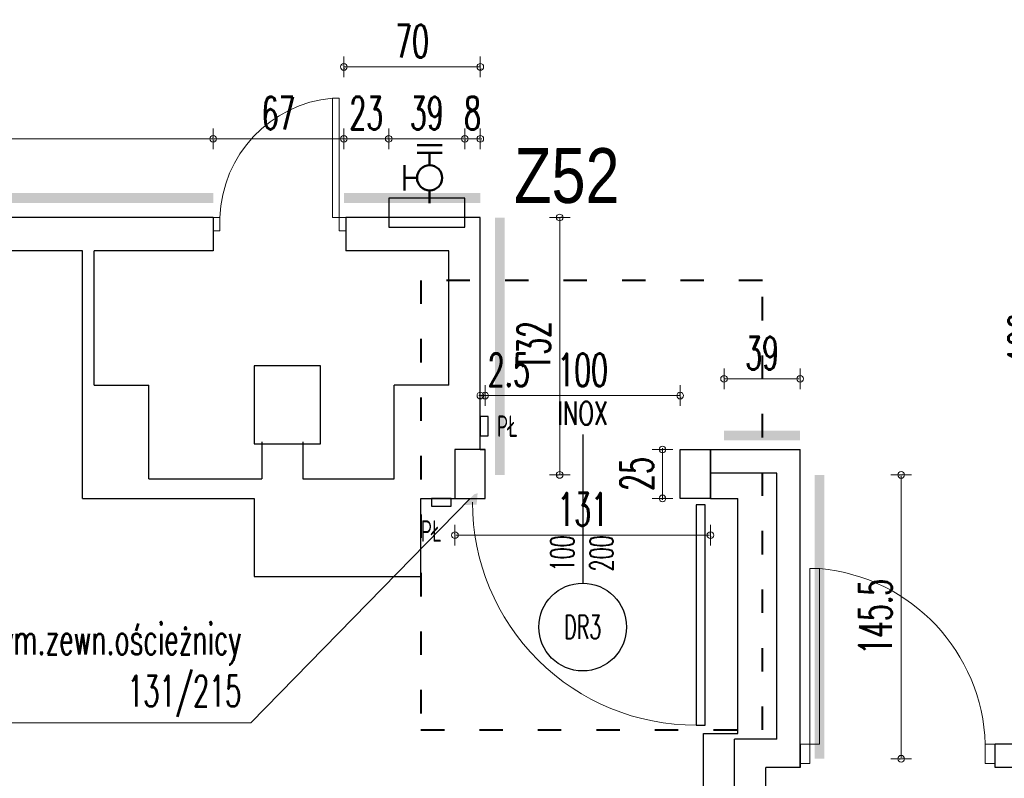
# Model space of a CAD drawing. Header units: millimetres. Extents: x 6612728327 to 6612744462, y 5733542327 to 5733552841.
# Tile 12 of 124: x 6612732193 to 6612732698, y 5733546543 to 5733546932. Entities that reach past the tile are written whole.
import ezdxf
from ezdxf import colors
from ezdxf.entities.mleader import LeaderData, LeaderLine
from ezdxf.enums import TextEntityAlignment as Align
from ezdxf.math import Vec2, Vec3

# ---------------------------------------------------------------- set-up
doc = ezdxf.new("R2010")
doc.units = ezdxf.units.MM
doc.header["$MEASUREMENT"] = 0
doc.linetypes.add('ACAD_ISO03W100', pattern=[30, 12, -18])
for name, color, linetype in [('!!!!_SCIANY GRUBE', 7, 'Continuous'), ('__zawory_hydrantowe', 7, 'Continuous'), ('A_osłona PCV ścian', 112, 'Continuous'), ('A_Stolarka_drzw_wew', 192, 'Continuous'), ('A_stolarka_opis', 201, 'Continuous'), ('dwa_DRZWI', 7, 'Continuous')]:
    doc.layers.add(name, color=color, linetype=linetype)
doc.layers.add('A_wymiary_drzwi', color=112, linetype='Continuous', lineweight=15)
doc.layers.add('A_wymiary_osłony ścian', color=5, linetype='Continuous', lineweight=15)
doc.styles.add('GENERATED_STYLE_1', font='arial.ttf')
doc.styles.add('wymiarowanie', font='simplex.shx', dxfattribs={"width": 0.7})
doc.styles.add('wymiarowanie 0-61', font='simplex.shx', dxfattribs={"width": 0.6})
doc.dimstyles.new('BOOM_100', dxfattribs={"dimscale": 0.8, "dimtxt": 21, "dimasz": 0.5, "dimexe": 1.25, "dimexo": 0.625, "dimgap": 6, "dimtad": 1, "dimdec": 1, "dimrnd": 0.5, "dimdsep": 46, "dimtxsty": 'wymiarowanie 0-61', "dimblk": 'WYMIAR_KROPKA', "dimcen": 1, "dimse1": 1, "dimse2": 1, "dimclrd": 256, "dimclrt": 256, "dimaunit": 1, "dimazin": 0, "dimtfac": 1, "dimtdec": 1, "dimtix": 1, "dimtmove": 2, "dimatfit": 3, "dimldrblk": 'WYMIAR_KROPKA', "dimfxl": 1, "dimtolj": 1, "dimtzin": 0, "dimlwd": -1, "dimarcsym": 0})

# ---------------------------------------------------------------- blocks, each defined once
blk = doc.blocks.new('WYMIAR_KROPKA')
h = blk.add_hatch(color=256)
h.paths.add_polyline_path([(0, -4.259949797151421), (0, 4.259949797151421, 0.414213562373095), (-4.259949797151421, 0, 0.414213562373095)])
h.paths.add_polyline_path([(0, 4.259949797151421), (0, -4.259949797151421, 0.414213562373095), (4.259949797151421, 0, 0.414213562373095)])
blk.add_line((0, -13.25317045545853), (0, 13.25317045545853))
blk.add_circle((0, 0), 4.259949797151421)
blk = doc.blocks.new('*D21')
at = {"layer": 'A_wymiary_osłony ścian', "transparency": 16777216}
blk.add_line((6612732429.11648, 5733546908.054778), (6612732359.916479, 5733546908.054778), dxfattribs=at)
at = {"layer": 'Defpoints', "color": 0, "transparency": 16777216}
for p in [(6612732359.516479, 5733546908.054778), (6612732359.516479, 5733546840.844685), (6612732429.516479, 5733546840.844685)]:
    blk.add_point(p, dxfattribs=at)
at = {"layer": 'A_wymiary_osłony ścian', "transparency": 16777216, "xscale": 0.4, "yscale": 0.4, "zscale": 0.4, "rotation": 180}
blk.add_blockref('WYMIAR_KROPKA', (6612732359.516479, 5733546908.054778), dxfattribs=at)
at = {"layer": 'A_wymiary_osłony ścian', "transparency": 16777216, "xscale": 0.4, "yscale": 0.4, "zscale": 0.4}
blk.add_blockref('WYMIAR_KROPKA', (6612732429.516479, 5733546908.054778), dxfattribs=at)
at = {"layer": 'A_wymiary_osłony ścian', "transparency": 16777216, "insert": (6612732394.516479, 5733546921.254778), "char_height": 16.8, "attachment_point": 5, "style": 'wymiarowanie 0-61'}
blk.add_mtext('\\A1;70', dxfattribs=at)
blk = doc.blocks.new('*D22')
at = {"layer": 'A_wymiary_osłony ścian', "transparency": 16777216}
for p, q in [((6612732421.11648, 5733546871.192235), (6612732420.716479, 5733546871.192235)), ((6612732429.516479, 5733546871.192235), (6612732421.516479, 5733546871.192235)), ((6612732429.916479, 5733546871.192235), (6612732430.31648, 5733546871.192235))]:
    blk.add_line(p, q, dxfattribs=at)
at = {"layer": 'Defpoints', "color": 0, "transparency": 16777216}
for p in [(6612732421.516479, 5733546871.192235), (6612732421.516479, 5733546840.844685), (6612732429.516479, 5733546840.844685)]:
    blk.add_point(p, dxfattribs=at)
at = {"layer": 'A_wymiary_osłony ścian', "transparency": 16777216, "xscale": 0.4, "yscale": 0.4, "zscale": 0.4}
blk.add_blockref('WYMIAR_KROPKA', (6612732421.516479, 5733546871.192235), dxfattribs=at)
at = {"layer": 'A_wymiary_osłony ścian', "transparency": 16777216, "xscale": 0.4, "yscale": 0.4, "zscale": 0.4, "rotation": 180}
blk.add_blockref('WYMIAR_KROPKA', (6612732429.516479, 5733546871.192235), dxfattribs=at)
at = {"layer": 'A_wymiary_osłony ścian', "transparency": 16777216, "insert": (6612732425.516479, 5733546884.392235), "char_height": 16.8, "attachment_point": 5, "style": 'wymiarowanie 0-61'}
blk.add_mtext('\\A1;8', dxfattribs=at)
blk = doc.blocks.new('*D23')
at = {"layer": 'A_wymiary_osłony ścian', "transparency": 16777216}
blk.add_line((6612732421.11648, 5733546871.192235), (6612732382.916479, 5733546871.192235), dxfattribs=at)
at = {"layer": 'Defpoints', "color": 0, "transparency": 16777216}
for p in [(6612732382.516479, 5733546871.192235), (6612732421.516479, 5733546840.844685), (6612732382.516479, 5733546830.844685)]:
    blk.add_point(p, dxfattribs=at)
at = {"layer": 'A_wymiary_osłony ścian', "transparency": 16777216, "xscale": 0.4, "yscale": 0.4, "zscale": 0.4, "rotation": 180}
blk.add_blockref('WYMIAR_KROPKA', (6612732382.516479, 5733546871.192235), dxfattribs=at)
at = {"layer": 'A_wymiary_osłony ścian', "transparency": 16777216, "xscale": 0.4, "yscale": 0.4, "zscale": 0.4}
blk.add_blockref('WYMIAR_KROPKA', (6612732421.516479, 5733546871.192235), dxfattribs=at)
at = {"layer": 'A_wymiary_osłony ścian', "transparency": 16777216, "insert": (6612732402.016479, 5733546884.392235), "char_height": 16.8, "attachment_point": 5, "style": 'wymiarowanie 0-61'}
blk.add_mtext('\\A1;39', dxfattribs=at)
blk = doc.blocks.new('*D24')
at = {"layer": 'A_wymiary_osłony ścian', "transparency": 16777216}
for p, q in [((6612732359.11648, 5733546871.192235), (6612732358.716479, 5733546871.192235)), ((6612732382.516479, 5733546871.192235), (6612732359.516479, 5733546871.192235)), ((6612732382.916479, 5733546871.192235), (6612732383.31648, 5733546871.192235))]:
    blk.add_line(p, q, dxfattribs=at)
at = {"layer": 'Defpoints', "color": 0, "transparency": 16777216}
for p in [(6612732359.516479, 5733546871.192235), (6612732359.516479, 5733546840.844685), (6612732382.516479, 5733546830.844685)]:
    blk.add_point(p, dxfattribs=at)
at = {"layer": 'A_wymiary_osłony ścian', "transparency": 16777216, "xscale": 0.4, "yscale": 0.4, "zscale": 0.4}
blk.add_blockref('WYMIAR_KROPKA', (6612732359.516479, 5733546871.192235), dxfattribs=at)
at = {"layer": 'A_wymiary_osłony ścian', "transparency": 16777216, "xscale": 0.4, "yscale": 0.4, "zscale": 0.4, "rotation": 180}
blk.add_blockref('WYMIAR_KROPKA', (6612732382.516479, 5733546871.192235), dxfattribs=at)
at = {"layer": 'A_wymiary_osłony ścian', "transparency": 16777216, "insert": (6612732371.016479, 5733546884.392235), "char_height": 16.8, "attachment_point": 5, "style": 'wymiarowanie 0-61'}
blk.add_mtext('\\A1;23', dxfattribs=at)
blk = doc.blocks.new('*D25')
at = {"layer": 'A_wymiary_osłony ścian', "transparency": 16777216}
blk.add_line((6612732359.11648, 5733546871.192235), (6612732292.916483, 5733546871.192235), dxfattribs=at)
at = {"layer": 'Defpoints', "color": 0, "transparency": 16777216}
for p in [(6612732292.516483, 5733546871.192235), (6612732292.516483, 5733546840.844563), (6612732359.516479, 5733546840.844685)]:
    blk.add_point(p, dxfattribs=at)
at = {"layer": 'A_wymiary_osłony ścian', "transparency": 16777216, "xscale": 0.4, "yscale": 0.4, "zscale": 0.4, "rotation": 180}
blk.add_blockref('WYMIAR_KROPKA', (6612732292.516483, 5733546871.192235), dxfattribs=at)
at = {"layer": 'A_wymiary_osłony ścian', "transparency": 16777216, "xscale": 0.4, "yscale": 0.4, "zscale": 0.4}
blk.add_blockref('WYMIAR_KROPKA', (6612732359.516479, 5733546871.192235), dxfattribs=at)
at = {"layer": 'A_wymiary_osłony ścian', "transparency": 16777216, "insert": (6612732326.016481, 5733546884.392235), "char_height": 16.8, "attachment_point": 5, "style": 'wymiarowanie 0-61'}
blk.add_mtext('\\A1;67', dxfattribs=at)
blk = doc.blocks.new('*D26')
at = {"layer": 'A_wymiary_osłony ścian', "transparency": 16777216}
blk.add_line((6612732292.116484, 5733546871.192235), (6612731989.916483, 5733546871.192235), dxfattribs=at)
at = {"layer": 'Defpoints', "color": 0, "transparency": 16777216}
for p in [(6612731989.516483, 5733546871.192235), (6612731989.516483, 5733546840.844685), (6612732292.516483, 5733546840.844563)]:
    blk.add_point(p, dxfattribs=at)
at = {"layer": 'A_wymiary_osłony ścian', "transparency": 16777216, "xscale": 0.4, "yscale": 0.4, "zscale": 0.4, "rotation": 180}
blk.add_blockref('WYMIAR_KROPKA', (6612731989.516483, 5733546871.192235), dxfattribs=at)
at = {"layer": 'A_wymiary_osłony ścian', "transparency": 16777216, "xscale": 0.4, "yscale": 0.4, "zscale": 0.4}
blk.add_blockref('WYMIAR_KROPKA', (6612732292.516483, 5733546871.192235), dxfattribs=at)
at = {"layer": 'A_wymiary_osłony ścian', "transparency": 16777216, "insert": (6612732141.016483, 5733546884.392235), "char_height": 16.8, "attachment_point": 5, "style": 'wymiarowanie 0-61'}
blk.add_mtext('\\A1;303', dxfattribs=at)
blk = doc.blocks.new('*D73')
at = {"layer": 'A_wymiary_osłony ścian', "transparency": 16777216}
blk.add_line((6612732721.965669, 5733546831.444687), (6612732721.965669, 5733546706.244686), dxfattribs=at)
at = {"layer": 'Defpoints', "color": 0, "transparency": 16777216}
for p in [(6612732825.516484, 5733546831.844687), (6612732721.965669, 5733546705.844687), (6612732825.516484, 5733546705.844687)]:
    blk.add_point(p, dxfattribs=at)
at = {"layer": 'A_wymiary_osłony ścian', "transparency": 16777216, "xscale": 0.4, "yscale": 0.4, "zscale": 0.4}
for p, rotation in [((6612732721.965669, 5733546831.844687), 90), ((6612732721.965669, 5733546705.844687), 270)]:
    blk.add_blockref('WYMIAR_KROPKA', p, dxfattribs=dict(at, rotation=rotation))
at = {"layer": 'A_wymiary_osłony ścian', "transparency": 16777216, "insert": (6612732708.765668, 5733546768.844684), "char_height": 16.8, "attachment_point": 5, "rotation": 90, "style": 'wymiarowanie 0-61'}
blk.add_mtext('\\A1;126', dxfattribs=at)
blk = doc.blocks.new('*D76')
at = {"layer": 'A_wymiary_osłony ścian', "transparency": 16777216}
blk.add_line((6612732645.380906, 5733546553.744755), (6612732645.380906, 5733546698.444756), dxfattribs=at)
at = {"layer": 'Defpoints', "color": 0, "transparency": 16777216}
for p in [(6612732603.516483, 5733546698.844755), (6612732645.380906, 5733546698.844755), (6612732603.516483, 5733546553.344755)]:
    blk.add_point(p, dxfattribs=at)
at = {"layer": 'A_wymiary_osłony ścian', "transparency": 16777216, "xscale": 0.4, "yscale": 0.4, "zscale": 0.4}
for p, rotation in [((6612732645.380906, 5733546698.844755), 90), ((6612732645.380906, 5733546553.344755), 270)]:
    blk.add_blockref('WYMIAR_KROPKA', p, dxfattribs=dict(at, rotation=rotation))
at = {"layer": 'A_wymiary_osłony ścian', "transparency": 16777216, "insert": (6612732632.180905, 5733546626.094752), "char_height": 16.8, "attachment_point": 5, "rotation": 90, "style": 'wymiarowanie 0-61'}
blk.add_mtext('\\A1;145.5', dxfattribs=at)
blk = doc.blocks.new('*D78')
at = {"layer": 'A_wymiary_osłony ścian', "transparency": 16777216}
blk.add_line((6612732554.916496, 5733546748.095569), (6612732593.116497, 5733546748.095569), dxfattribs=at)
at = {"layer": 'Defpoints', "color": 0, "transparency": 16777216}
for p in [(6612732593.516497, 5733546748.095569), (6612732554.516497, 5733546719.094003), (6612732593.516497, 5733546719.093935)]:
    blk.add_point(p, dxfattribs=at)
at = {"layer": 'A_wymiary_osłony ścian', "transparency": 16777216, "xscale": 0.4, "yscale": 0.4, "zscale": 0.4, "rotation": 180}
blk.add_blockref('WYMIAR_KROPKA', (6612732554.516497, 5733546748.095569), dxfattribs=at)
at = {"layer": 'A_wymiary_osłony ścian', "transparency": 16777216, "xscale": 0.4, "yscale": 0.4, "zscale": 0.4}
blk.add_blockref('WYMIAR_KROPKA', (6612732593.516497, 5733546748.095569), dxfattribs=at)
at = {"layer": 'A_wymiary_osłony ścian', "transparency": 16777216, "insert": (6612732574.016497, 5733546761.295568), "char_height": 16.8, "attachment_point": 5, "style": 'wymiarowanie 0-61'}
blk.add_mtext('\\A1;39', dxfattribs=at)
blk = doc.blocks.new('*D79')
at = {"layer": 'A_wymiary_osłony ścian', "transparency": 16777216}
blk.add_line((6612732470.215217, 5733546699.244687), (6612732470.215217, 5733546830.444687), dxfattribs=at)
at = {"layer": 'Defpoints', "color": 0, "transparency": 16777216}
for p in [(6612732439.516483, 5733546830.844687), (6612732470.215217, 5733546830.844687), (6612732434.516483, 5733546698.844687)]:
    blk.add_point(p, dxfattribs=at)
at = {"layer": 'A_wymiary_osłony ścian', "transparency": 16777216, "xscale": 0.4, "yscale": 0.4, "zscale": 0.4}
for p, rotation in [((6612732470.215217, 5733546830.844687), 90), ((6612732470.215217, 5733546698.844687), 270)]:
    blk.add_blockref('WYMIAR_KROPKA', p, dxfattribs=dict(at, rotation=rotation))
at = {"layer": 'A_wymiary_osłony ścian', "transparency": 16777216, "insert": (6612732457.015216, 5733546764.844685), "char_height": 16.8, "attachment_point": 5, "rotation": 90, "style": 'wymiarowanie 0-61'}
blk.add_mtext('\\A1;132', dxfattribs=at)
blk = doc.blocks.new('SZPILKA DRZWI WEW')
at = {"color": 0, "linetype": 'ByBlock', "lineweight": -2}
blk.add_lwpolyline([(0, 9.094947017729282e-13), (76.16451973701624, -9.094947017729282e-13)], dxfattribs=at)
blk.add_circle((98.66451973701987, 0), 22.5, dxfattribs=at)
at = {"color": 0, "linetype": 'ByBlock', "lineweight": -2, "style": 'wymiarowanie 0-61', "width": 0.6}
blk.add_attdef('SZEROKOŚĆ_OTWORU', (12.77525589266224, 6.999999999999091), '', height=18, dxfattribs=at)
blk.add_attdef('OZN', text='', height=18, dxfattribs=at).set_placement((98.66451973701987, 0), align=Align.MIDDLE)
blk.add_attdef('WYSOKOŚĆ_OTWORU', text='', height=18, dxfattribs=at).set_placement((12.77525589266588, -7.000000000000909), align=Align.TOP_LEFT)
blk = doc.blocks.new('*D2364')
at = {"layer": 'A_wymiary_drzwi', "transparency": 16777216}
blk.add_line((6612732432.41648, 5733546739.511391), (6612732531.61648, 5733546739.511391), dxfattribs=at)
at = {"layer": 'Defpoints', "color": 0, "transparency": 16777216}
for p in [(6612732532.016479, 5733546739.511391), (6612732432.01648, 5733546699.344686), (6612732532.016479, 5733546699.344587)]:
    blk.add_point(p, dxfattribs=at)
at = {"layer": 'A_wymiary_drzwi', "transparency": 16777216, "xscale": 0.4, "yscale": 0.4, "zscale": 0.4, "rotation": 180}
blk.add_blockref('WYMIAR_KROPKA', (6612732432.01648, 5733546739.511391), dxfattribs=at)
at = {"layer": 'A_wymiary_drzwi', "transparency": 16777216, "xscale": 0.4, "yscale": 0.4, "zscale": 0.4}
blk.add_blockref('WYMIAR_KROPKA', (6612732532.016479, 5733546739.511391), dxfattribs=at)
at = {"layer": 'A_wymiary_drzwi', "transparency": 16777216, "insert": (6612732482.016479, 5733546752.71139), "char_height": 16.8, "attachment_point": 5, "style": 'wymiarowanie 0-61'}
blk.add_mtext('\\A1;100', dxfattribs=at)
blk = doc.blocks.new('*D2365')
at = {"layer": 'A_wymiary_drzwi', "transparency": 16777216}
for p, q in [((6612732429.116481, 5733546739.511391), (6612732428.71648, 5733546739.511391)), ((6612732432.01648, 5733546739.511391), (6612732429.51648, 5733546739.511391)), ((6612732432.41648, 5733546739.511391), (6612732432.816481, 5733546739.511391))]:
    blk.add_line(p, q, dxfattribs=at)
at = {"layer": 'Defpoints', "color": 0, "transparency": 16777216}
for p in [(6612732429.51648, 5733546739.511391), (6612732429.51648, 5733546711.844686), (6612732432.01648, 5733546711.844686)]:
    blk.add_point(p, dxfattribs=at)
at = {"layer": 'A_wymiary_drzwi', "transparency": 16777216, "xscale": 0.4, "yscale": 0.4, "zscale": 0.4}
blk.add_blockref('WYMIAR_KROPKA', (6612732429.51648, 5733546739.511391), dxfattribs=at)
at = {"layer": 'A_wymiary_drzwi', "transparency": 16777216, "xscale": 0.4, "yscale": 0.4, "zscale": 0.4, "rotation": 180}
blk.add_blockref('WYMIAR_KROPKA', (6612732432.01648, 5733546739.511391), dxfattribs=at)
at = {"layer": 'A_wymiary_drzwi', "transparency": 16777216, "insert": (6612732444.122947, 5733546752.71139), "char_height": 16.8, "attachment_point": 5, "style": 'wymiarowanie 0-61'}
blk.add_mtext('\\A1;2.5', dxfattribs=at)
blk = doc.blocks.new('*D2366')
at = {"layer": 'A_wymiary_drzwi', "transparency": 16777216}
blk.add_line((6612732416.916479, 5733546668.014772), (6612732547.11648, 5733546668.014772), dxfattribs=at)
at = {"layer": 'Defpoints', "color": 0, "transparency": 16777216}
for p in [(6612732416.516479, 5733546699.344686), (6612732547.516479, 5733546699.34457), (6612732547.516479, 5733546668.014772)]:
    blk.add_point(p, dxfattribs=at)
at = {"layer": 'A_wymiary_drzwi', "transparency": 16777216, "xscale": 0.4, "yscale": 0.4, "zscale": 0.4, "rotation": 180}
blk.add_blockref('WYMIAR_KROPKA', (6612732416.516479, 5733546668.014772), dxfattribs=at)
at = {"layer": 'A_wymiary_drzwi', "transparency": 16777216, "xscale": 0.4, "yscale": 0.4, "zscale": 0.4}
blk.add_blockref('WYMIAR_KROPKA', (6612732547.516479, 5733546668.014772), dxfattribs=at)
at = {"layer": 'A_wymiary_drzwi', "transparency": 16777216, "insert": (6612732482.016479, 5733546681.214772), "char_height": 16.8, "attachment_point": 5, "style": 'wymiarowanie 0-61'}
blk.add_mtext('\\A1;131', dxfattribs=at)
blk = doc.blocks.new('*D2370')
at = {"layer": 'A_wymiary_drzwi', "transparency": 16777216}
for p, q in [((6612732522.996171, 5733546712.244888), (6612732522.996171, 5733546712.644889)), ((6612732522.996171, 5733546686.844848), (6612732522.996171, 5733546711.844889)), ((6612732522.996171, 5733546686.444848), (6612732522.996171, 5733546686.044847))]:
    blk.add_line(p, q, dxfattribs=at)
at = {"layer": 'Defpoints', "color": 0, "transparency": 16777216}
for p in [(6612732522.996171, 5733546711.844889), (6612732551.242158, 5733546711.844889), (6612732551.242039, 5733546686.844848)]:
    blk.add_point(p, dxfattribs=at)
at = {"layer": 'A_wymiary_drzwi', "transparency": 16777216, "xscale": 0.4, "yscale": 0.4, "zscale": 0.4}
for p, rotation in [((6612732522.996171, 5733546711.844889), 270), ((6612732522.996171, 5733546686.844848), 90)]:
    blk.add_blockref('WYMIAR_KROPKA', p, dxfattribs=dict(at, rotation=rotation))
at = {"layer": 'A_wymiary_drzwi', "transparency": 16777216, "insert": (6612732509.79617, 5733546699.344866), "char_height": 16.8, "attachment_point": 5, "rotation": 90, "style": 'wymiarowanie 0-61'}
blk.add_mtext('\\A1;25', dxfattribs=at)
blk = doc.blocks.new('_DotSmall')
at = {"color": 0, "linetype": 'ByBlock', "const_width": 0.5}
blk.add_lwpolyline([(-0.0625, 0, 1), (0.0625, 0, 1)], format="xyb", close=True, dxfattribs=at)

msp = doc.modelspace()

# ---------------------------------------------------------------- linework, layer by layer
at = {"layer": '!!!!_SCIANY GRUBE', "color": 7, "lineweight": 30}
for p, q in [((6612732292.516479, 5733546830.844685), (6612731909.516479, 5733546830.844685)), ((6612732292.516479, 5733546830.844685), (6612732292.516479, 5733546813.844685)), ((6612732429.516479, 5733546830.844685), (6612732360.516479, 5733546830.844685)), ((6612732360.516479, 5733546830.844685), (6612732360.516479, 5733546813.844685)), ((6612732429.51648, 5733546711.844686), (6612732429.516479, 5733546830.844685)), ((6612732225.516479, 5733546813.844685), (6612731909.516479, 5733546813.844685)), ((6612732225.516479, 5733546686.844686), (6612732225.516479, 5733546813.844685)), ((6612732292.516479, 5733546813.844685), (6612732231.516479, 5733546813.844685)), ((6612732231.516479, 5733546744.844686), (6612732231.516479, 5733546813.844685)), ((6612732413.277401, 5733546813.844685), (6612732360.516479, 5733546813.844685)), ((6612732413.277401, 5733546744.844686), (6612732413.277401, 5733546813.844685)), ((6612732231.516479, 5733546744.844686), (6612732259.516479, 5733546744.844686)), ((6612732259.516479, 5733546696.844685), (6612732259.516479, 5733546744.844686)), ((6612732385.277401, 5733546696.844685), (6612732385.277401, 5733546744.844686)), ((6612732413.277401, 5733546744.844686), (6612732385.277401, 5733546744.844686)), ((6612732317.516479, 5733546715.844686), (6612732317.516479, 5733546696.844685)), ((6612732338.516479, 5733546715.844686), (6612732338.516479, 5733546696.844685)), ((6612732429.51648, 5733546711.844686), (6612732432.01647, 5733546711.844686)), ((6612732547.516491, 5733546711.844905), (6612732593.51648, 5733546711.844686)), ((6612732259.516479, 5733546696.844685), (6612732317.516479, 5733546696.844685)), ((6612732338.516479, 5733546696.844685), (6612732385.277401, 5733546696.844685))]:
    msp.add_line(p, q, dxfattribs=at)
msp.add_lwpolyline([(6612732313.516479, 5733546714.844685), (6612732347.516479, 5733546714.844685), (6612732347.516479, 5733546754.844686), (6612732313.516479, 5733546754.844686)], close=True, dxfattribs=at)
for points in [[(6612732547.516469, 5733546686.844689), (6612732547.516491, 5733546711.844689)], [(6612732593.516479, 5733546548.844685), (6612732593.51648, 5733546711.844686)], [(6612732581.516496, 5733546563.344754), (6612732581.516478, 5733546699.844745), (6612732547.516434, 5733546699.844907)], [(6612732559.822015, 5733546488.791712), (6612732559.822031, 5733546563.344754)], [(6612732581.516496, 5733546563.344754), (6612732559.822031, 5733546563.344754)], [(6612732593.516479, 5733546560.844685), (6612732593.516479, 5733546548.844685)], [(6612732693.51648, 5733546548.844685), (6612732693.51648, 5733546560.844685)], [(6612732719.516481, 5733546560.844683), (6612732693.51648, 5733546560.844685)], [(6612732576.016479, 5733546488.791712), (6612732576.016479, 5733546548.844685)], [(6612732593.516479, 5733546548.844685), (6612732576.016479, 5733546548.844685)], [(6612732707.516481, 5733546548.844683), (6612732693.51648, 5733546548.844685)]]:
    msp.add_lwpolyline(points, dxfattribs=at)
at = {"layer": '__zawory_hydrantowe', "color": 1, "lineweight": 50, "true_color": 0xf00000}
for p, q in [((6612732409.9356, 5733546867.920847), (6612732397.050453, 5733546867.920847)), ((6612732409.9356, 5733546864.055304), (6612732397.050453, 5733546864.055304)), ((6612732403.493027, 5733546857.612729), (6612732403.493027, 5733546864.055304)), ((6612732390.60788, 5733546844.727581), (6612732390.60788, 5733546857.612729)), ((6612732397.050453, 5733546851.170155), (6612732390.60788, 5733546851.170155)), ((6612732403.493027, 5733546844.727581), (6612732403.493027, 5733546838.285007))]:
    msp.add_line(p, q, dxfattribs=at)
msp.add_circle((6612732403.493027, 5733546851.170155), 6.442573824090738, dxfattribs=at)
at = {"layer": 'A_osłona PCV ścian', "const_width": 5}
for points in [[(6612731989.516483, 5733546840.844685), (6612732292.516483, 5733546840.844563)], [(6612732429.516479, 5733546840.844685), (6612732359.516479, 5733546840.844685)], [(6612732439.516479, 5733546830.844685), (6612732439.516479, 5733546698.844686)], [(6612732593.516497, 5733546719.093935), (6612732554.516497, 5733546719.094003)], [(6612732603.516479, 5733546698.844753), (6612732603.516479, 5733546553.344753)]]:
    msp.add_lwpolyline(points, dxfattribs=at)
at = {"layer": 'A_osłona PCV ścian', "lineweight": 30}
msp.add_lwpolyline([(6612732382.516479, 5733546825.844685), (6612732421.516479, 5733546825.844685), (6612732421.516479, 5733546840.844685), (6612732382.516479, 5733546840.844685)], close=True, dxfattribs=at)
at = {"layer": 'A_Stolarka_drzw_wew', "color": 114, "lineweight": 30, "true_color": 0x139b48}
for p, q in [((6612732225.516479, 5733546686.844686), (6612732313.516479, 5733546686.844686)), ((6612732399.056732, 5733546686.844686), (6612732432.01648, 5733546686.844686)), ((6612732547.516469, 5733546686.844905), (6612732561.516466, 5733546686.844683))]:
    msp.add_line(p, q, dxfattribs=at)
at = {"layer": 'A_Stolarka_drzw_wew', "lineweight": 30}
for points in [[(6612732416.516479, 5733546686.844686), (6612732432.016469, 5733546686.844686), (6612732432.01647, 5733546711.844686), (6612732416.51648, 5733546711.844686)], [(6612732547.516479, 5733546686.844584), (6612732532.016479, 5733546686.844481), (6612732532.01648, 5733546711.844693), (6612732547.51648, 5733546711.844795)], [(6612732544.766487, 5733546570.594543), (6612732544.766487, 5733546683.594543), (6612732540.266487, 5733546683.594543), (6612732540.266487, 5733546570.594543)]]:
    msp.add_lwpolyline(points, close=True, dxfattribs=at)
at = {"layer": 'A_Stolarka_drzw_wew', "color": 114, "lineweight": 30, "true_color": 0x139b48}
for points in [[(6612732313.516479, 5733546686.844686), (6612732313.516479, 5733546646.844685), (6612732399.056732, 5733546646.844685), (6612732399.056732, 5733546686.844686)], [(6612732544.016479, 5733546488.791712), (6612732544.016479, 5733546566.344954), (6612732561.516482, 5733546566.344957), (6612732561.516466, 5733546686.844683)]]:
    msp.add_lwpolyline(points, dxfattribs=at)
at = {"layer": 'A_Stolarka_drzw_wew', "lineweight": 0}
msp.add_arc((6612732539.766479, 5733546684.844532), 114.2499885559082, 179.9999229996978, 270.250752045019, dxfattribs=at)
at = {"layer": 'A_stolarka_opis', "color": 9, "linetype": 'ACAD_ISO03W100', "lineweight": 40, "true_color": 0xafd9aa}
msp.add_lwpolyline([(6612732399.056732, 5733546568.112474), (6612732574.188877, 5733546568.112474), (6612732574.188877, 5733546798.590416), (6612732399.056732, 5733546798.590416)], close=True, dxfattribs=at)
at = {"layer": 'A_stolarka_opis', "color": 165, "lineweight": 30, "true_color": 0x5e67af}
for points in [[(6612732433.516479, 5733546728.844687), (6612732429.516479, 5733546728.844687), (6612732429.51648, 5733546718.844685), (6612732433.51648, 5733546718.844685)], [(6612732414.516459, 5733546682.844687), (6612732414.516459, 5733546686.844687), (6612732404.516458, 5733546686.844686), (6612732404.516458, 5733546682.844686)]]:
    msp.add_lwpolyline(points, close=True, dxfattribs=at)
at = {"layer": 'A_wymiary_drzwi'}
for points in [[(6612732432.01648, 5733546711.844686), (6612732432.01648, 5733546686.844686)], [(6612732532.01648, 5733546711.844693), (6612732532.01648, 5733546686.844693)]]:
    msp.add_lwpolyline(points, dxfattribs=at)
at = {"layer": 'dwa_DRZWI', "color": 7, "lineweight": 20}
for points in [[(6612732357.11637, 5733546892.074327), (6612732357.116481, 5733546830.844679), (6612732353.71648, 5733546830.844673), (6612732353.716371, 5733546892.07432)], [(6612732295.91648, 5733546830.844569), (6612732295.916492, 5733546824.04457), (6612732292.516491, 5733546824.044563), (6612732292.516479, 5733546830.844563)], [(6612732360.51648, 5733546830.844685), (6612732360.516493, 5733546824.044685), (6612732357.116492, 5733546824.044679), (6612732357.116481, 5733546830.844679)], [(6612732598.516642, 5733546650.888273), (6612732598.516479, 5733546560.844675), (6612732603.51648, 5733546560.844667), (6612732603.516642, 5733546650.888264)], [(6612732593.516479, 5733546560.844685), (6612732593.516462, 5733546550.844685), (6612732598.516462, 5733546550.844676), (6612732598.516479, 5733546560.844675)], [(6612732688.51648, 5733546560.844515), (6612732688.516462, 5733546550.844515), (6612732693.516462, 5733546550.844506), (6612732693.51648, 5733546560.844506)]]:
    msp.add_lwpolyline(points, close=True, dxfattribs=at)
for centre, radius, start, end in [((6612732359.478958, 5733546828.741216), 63.59726964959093, 95.23702262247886, 178.1046824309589), ((6612732595.042248, 5733546557.751347), 93.52539650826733, 1.895317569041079, 84.76297737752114)]:
    msp.add_arc(centre, radius, start, end, dxfattribs=at)

# ---------------------------------------------------------------- block references
at = {"layer": 'A_stolarka_opis'}
ref = msp.add_blockref('SZPILKA DRZWI WEW', (6612732482.01648, 5733546719.533854), dxfattribs=dict(at, rotation=269.9999999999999))
ref.add_attrib('P.POŻ', 'INOX', dxfattribs={"layer": '0', "height": 12, "style": 'wymiarowanie', "width": 0.7}).set_placement((6612732482.01648, 5733546730.474874), align=Align.MIDDLE_CENTER)
ref.add_attrib('OZN', 'DR3', dxfattribs={"layer": '0', "height": 12, "style": 'wymiarowanie 0-61', "width": 0.6}).set_placement((6612732482.01648, 5733546620.869335), align=Align.MIDDLE_CENTER)
ref.add_attrib('WYSOKOŚĆ_OTWORU', '200', (6612732497.695863, 5733546649.378883), dxfattribs={"layer": '0', "height": 12, "rotation": 90, "style": 'wymiarowanie 0-61', "width": 0.6})
ref.add_attrib('SZEROKOŚĆ_OTWORU', '100', (6612732477.562229, 5733546649.378883), dxfattribs={"layer": '0', "height": 12, "rotation": 90, "style": 'wymiarowanie 0-61', "width": 0.6})

# ---------------------------------------------------------------- texts
at = {"layer": '__zawory_hydrantowe', "color": 1, "lineweight": 20, "true_color": 0xff0909, "insert": (6612732446.82954, 5733546866.415051), "char_height": 28.10000004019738, "attachment_point": 1, "style": 'GENERATED_STYLE_1'}
msp.add_mtext('\\A1;{\\W0.800000x;\\pql;\\fArial|b0|i0|c238|p38;Z52}', dxfattribs=at)
at = {"layer": 'A_stolarka_opis', "color": 165, "lineweight": 30, "true_color": 0x5e67af, "char_height": 11.00000001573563, "attachment_point": 5, "style": 'wymiarowanie 0-61'}
for insert in [(6612732443.55618, 5733546723.844687), (6612732404.516458, 5733546670.081839)]:
    msp.add_mtext('\\A1;\\pxql;PŁ', dxfattribs=dict(at, insert=insert))

# ---------------------------------------------------------------- dimensions: what is measured, and where the dimension line sits
at = {"layer": 'A_wymiary_drzwi'}
dim = msp.add_linear_dim(base=(6612732429.51648, 5733546739.511391), p1=(6612732432.01648, 5733546711.844686), p2=(6612732429.51648, 5733546711.844686), dimstyle='BOOM_100', dxfattribs=at)
dim.commit()
dim.dimension.update_dxf_attribs({"geometry": '*D2365', "text_midpoint": (6612732444.122947, 5733546752.71139), "dimtype": 160})
for base, p1, p2, picture, middle in [((6612732532.016479, 5733546739.511391), (6612732432.01648, 5733546699.344686), (6612732532.016479, 5733546699.344587), '*D2364', (6612732482.016479, 5733546752.71139)), ((6612732547.516479, 5733546668.014772), (6612732416.516479, 5733546699.344686), (6612732547.516479, 5733546699.34457), '*D2366', (6612732482.016479, 5733546681.214772))]:
    dim = msp.add_linear_dim(base=base, p1=p1, p2=p2, dimstyle='BOOM_100', dxfattribs=at)
    dim.commit()
    dim.dimension.update_dxf_attribs({"geometry": picture, "text_midpoint": middle})
dim = msp.add_linear_dim(base=(6612732522.996171, 5733546711.844889), p1=(6612732551.242035, 5733546686.844846), p2=(6612732551.242154, 5733546711.844887), angle=90, dimstyle='BOOM_100', dxfattribs=at)
dim.commit()
dim.dimension.update_dxf_attribs({"geometry": '*D2370', "text_midpoint": (6612732509.79617, 5733546699.344866)})
at = {"layer": 'A_wymiary_osłony ścian'}
for base, p1, p2, picture, middle in [((6612732359.516479, 5733546908.054778), (6612732429.516479, 5733546840.844685), (6612732359.516479, 5733546840.844685), '*D21', (6612732394.516479, 5733546921.254778)), ((6612731989.516483, 5733546871.192235), (6612732292.516483, 5733546840.844563), (6612731989.516483, 5733546840.844685), '*D26', (6612732141.016483, 5733546884.392235)), ((6612732292.516483, 5733546871.192235), (6612732359.516479, 5733546840.844685), (6612732292.516483, 5733546840.844563), '*D25', (6612732326.016481, 5733546884.392235)), ((6612732359.516479, 5733546871.192235), (6612732382.516479, 5733546830.844685), (6612732359.516479, 5733546840.844685), '*D24', (6612732371.016479, 5733546884.392235)), ((6612732382.516479, 5733546871.192235), (6612732421.516479, 5733546840.844685), (6612732382.516479, 5733546830.844685), '*D23', (6612732402.016479, 5733546884.392235)), ((6612732421.516479, 5733546871.192235), (6612732429.516479, 5733546840.844685), (6612732421.516479, 5733546840.844685), '*D22', (6612732425.516479, 5733546884.392235)), ((6612732593.516497, 5733546748.095569), (6612732554.516497, 5733546719.094003), (6612732593.516497, 5733546719.093935), '*D78', (6612732574.016497, 5733546761.295568))]:
    dim = msp.add_linear_dim(base=base, p1=p1, p2=p2, dimstyle='BOOM_100', dxfattribs=at)
    dim.commit()
    dim.dimension.update_dxf_attribs({"geometry": picture, "text_midpoint": middle})
for base, p1, p2, picture, middle in [((6612732470.215217, 5733546830.844687), (6612732434.516479, 5733546698.844686), (6612732439.516479, 5733546830.844685), '*D79', (6612732457.015216, 5733546764.844685)), ((6612732721.965669, 5733546705.844687), (6612732825.51648, 5733546831.844685), (6612732825.51648, 5733546705.844685), '*D73', (6612732708.765668, 5733546768.844684)), ((6612732645.380906, 5733546698.844755), (6612732603.516479, 5733546553.344753), (6612732603.516479, 5733546698.844753), '*D76', (6612732632.180905, 5733546626.094752))]:
    dim = msp.add_linear_dim(base=base, p1=p1, p2=p2, angle=90, dimstyle='BOOM_100', dxfattribs=at)
    dim.commit()
    dim.dimension.update_dxf_attribs({"geometry": picture, "text_midpoint": middle})

# ---------------------------------------------------------------- leaders
at = {"layer": 'A_stolarka_opis', "lineweight": 18}
ml = msp.add_multileader_mtext('Standard', dxfattribs=at)
ml.set_content('\\A1;wym.zewn.ościeżnicy\\P131/215', color=256, style='wymiarowanie 0-61')
ml.set_leader_properties(lineweight=15)
ml.set_arrow_properties(name='DOTSMALL')
ml.build(insert=Vec2(0, 0))
ml.multileader.update_dxf_attribs({"text_left_attachment_type": 5, "text_right_attachment_type": 5, "dogleg_length": 5, "arrow_head_size": 15})
ctx = ml.context
ctx.base_point, ctx.char_height, ctx.arrow_head_size, ctx.landing_gap_size, ctx.plane_origin, ctx.plane_x_axis, ctx.plane_y_axis = Vec3(6612732161.050207, 5733546571.714531), 16, 15, 0, Vec3(6612723858.891289, 5733537869.160289), Vec3(1, -1.985217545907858e-14), Vec3(1.985217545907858e-14, 1)
ctx.left_attachment, ctx.right_attachment, ctx.text_align_type = 5, 5, 2
notes = []
notes.append((ctx, [(1, (1, 1, 0), (6612732311.878778, 5733546571.714531), (-1, 1.985217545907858e-14), 5, [(0, [(6612732424.266474, 5733546686.844686)], 0, [])])]))
ctx.mtext.insert, ctx.mtext.text_direction, ctx.mtext.rotation, ctx.mtext.width, ctx.mtext.defined_height, ctx.mtext.alignment, ctx.mtext.flow_direction = Vec3(6612732306.878778, 5733546622.76215), Vec3(1, -1.985217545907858e-14), 6.283185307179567, 815.7942582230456, 204.7769869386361, 3, 5
ml = msp.add_multileader_mtext('Standard', dxfattribs=at)
ml.set_content('\\A1;wym.zewn.ościeżnicy\\P133/207', color=256, style='wymiarowanie 0-61')
ml.set_leader_properties(lineweight=15)
ml.set_arrow_properties(name='DOTSMALL')
ml.build(insert=Vec2(0, 0))
ml.multileader.update_dxf_attribs({"text_left_attachment_type": 5, "text_right_attachment_type": 5, "dogleg_length": 5, "arrow_head_size": 15})
ctx = ml.context
ctx.base_point, ctx.char_height, ctx.arrow_head_size, ctx.landing_gap_size, ctx.plane_origin, ctx.plane_x_axis, ctx.plane_y_axis = Vec3(6612731863.076805, 5733546597.176189), 16, 15, 0, Vec3(6612723555.917887, 5733537894.621947), Vec3(1, -1.985217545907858e-14), Vec3(1.985217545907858e-14, 1)
ctx.left_attachment, ctx.right_attachment = 5, 5
notes.append((ctx, [(0, (1, 1, 0), (6612731858.076805, 5733546597.176189), (1, -1.985217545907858e-14), 5, [(0, [(6612731754.016479, 5733546529.50963)], 0, [])])]))
ctx.mtext.insert, ctx.mtext.text_direction, ctx.mtext.rotation, ctx.mtext.width, ctx.mtext.defined_height, ctx.mtext.flow_direction = Vec3(6612731863.076805, 5733546648.223808), Vec3(1, -1.985217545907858e-14), 6.283185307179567, 815.7942582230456, 204.7769869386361, 5
for ctx, leaders in notes:
    for number, flags, end, landing, length, lines in leaders:
        leader = LeaderData()
        leader.index, (leader.has_last_leader_line, leader.has_dogleg_vector, leader.attachment_direction) = number, flags
        leader.last_leader_point, leader.dogleg_vector, leader.dogleg_length = Vec3(end), Vec3(landing), length
        for number, points, colour, breaks in lines:
            line = LeaderLine()
            line.index, line.vertices, line.color, line.breaks = number, Vec3.list(points), colors.encode_raw_color(colour), breaks
            leader.lines.append(line)
        ctx.leaders.append(leader)

doc.saveas('drawing.dxf')
